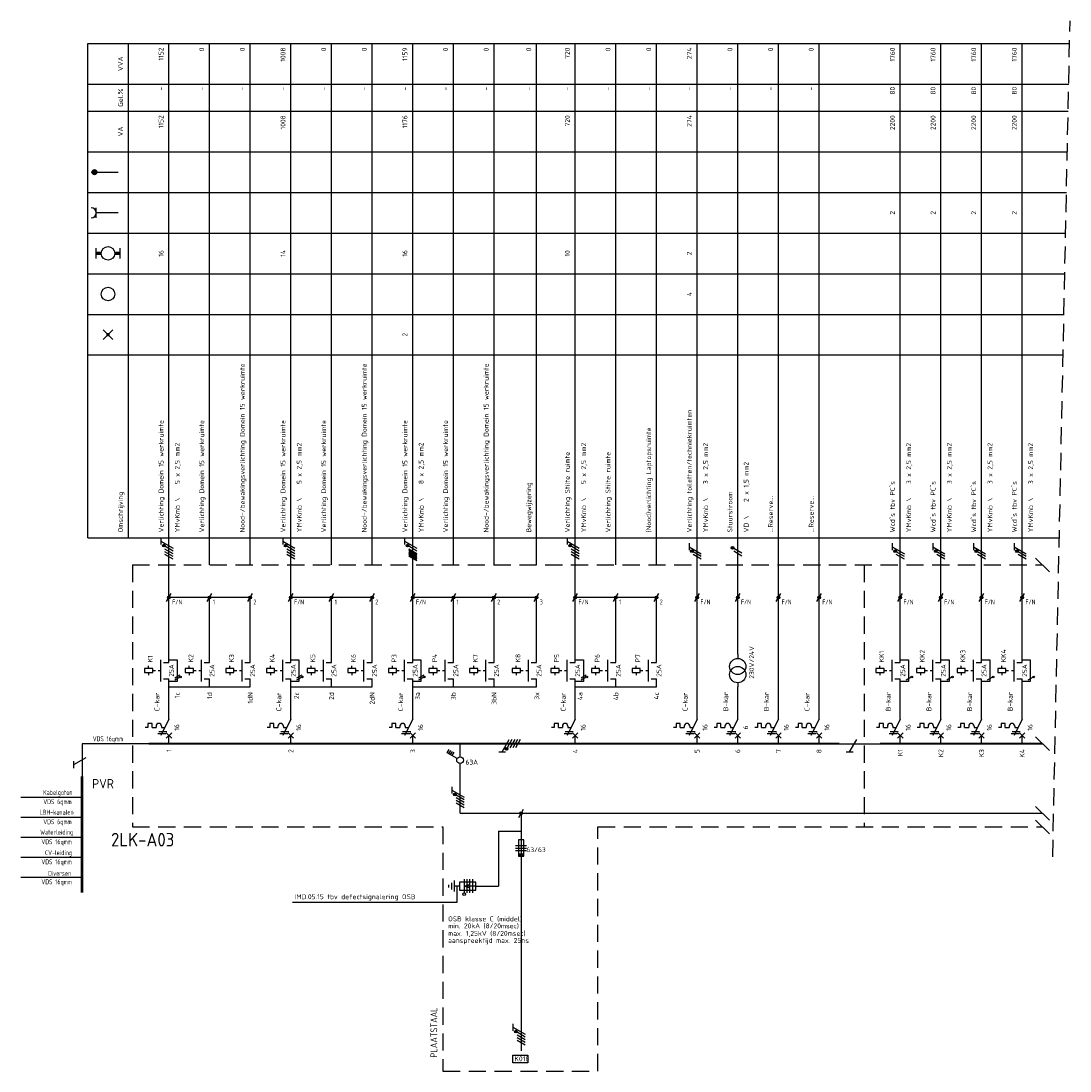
# Model space of a CAD drawing. Extents: x -1224 to 18134, y -20786 to 3554.
# Tile 65 of 88: x 9332 to 9719, y -36 to 352. Entities that reach past the tile are written whole.
import ezdxf
from ezdxf.enums import TextEntityAlignment as Align

# ---------------------------------------------------------------- set-up
doc = ezdxf.new("R2010")
doc.units = 0
doc.linetypes.add('HIDDEN', pattern=[9.525, 6.35, -3.175])
doc.linetypes.add('STABI11', pattern=[2, 1, -1])
doc.layers.get('0').update_dxf_attribs({"linetype": 'CONTINUOUS'})
for name, color, linetype in [('E-principe', 3, 'CONTINUOUS'), ('E-tekst', 2, 'CONTINUOUS'), ('EL$1----', 3, 'CONTINUOUS'), ('EL$1----_1LK-A08', 3, 'CONTINUOUS'), ('EL$1----_2LK-A04', 3, 'CONTINUOUS'), ('kast', 1, 'CONTINUOUS')]:
    doc.layers.add(name, color=color, linetype=linetype)
doc.styles.add('BURO-018', font='ISO.shx', dxfattribs={"height": 1.8})
doc.styles.add('BURO-035', font='ISO.shx', dxfattribs={"height": 3.5})
doc.styles.add('BURO-050', font='ISO.shx', dxfattribs={"height": 5})
doc.styles.get("Standard").update_dxf_attribs({"font": 'iso.shx'})

# ---------------------------------------------------------------- blocks, each defined once
blk = doc.blocks.new('RAIL3')
at = {"color": 0, "linetype": 'Continuous'}
for p, q in [((-6, 0), (6, 0)), ((1.73, 3), (-0.87, -1.5)), ((2.98, 3), (0.48, 3))]:
    blk.add_line(p, q, dxfattribs=at)
blk = doc.blocks.new('HL3')
at = {"color": 0, "linetype": 'Continuous'}
for p, q in [((-3, 6.98), (-3, 4.48)), ((-3, 5.73), (1.5, 3.13)), ((1.5, 2.13), (-1.5, 3.87)), ((1.5, 1.13), (-1.5, 2.87)), ((1.5, 0.13), (-1.5, 1.87)), ((1.5, -0.87), (-1.5, 0.87))]:
    blk.add_line(p, q, dxfattribs=at)
at = {"color": 0, "linetype": 'Continuous', "const_width": 0.5}
blk.add_lwpolyline([(-1.68, 4.12, 1), (-2.18, 4.12, 1)], format="xyb", close=True, dxfattribs=at)
at = {"color": 0, "linetype": 'Continuous'}
blk.add_circle((-1.93, 4.12), 0.5, dxfattribs=at)
blk = doc.blocks.new('0302A1_')
at = {"color": 0, "linetype": 'Continuous'}
blk.add_line((-0.87, -1.5), (0.87, 1.5), dxfattribs=at)
at = {"color": 0, "const_width": 0.5}
blk.add_lwpolyline([(-0.25, 0, 1), (0.25, 0, 1)], format="xyb", close=True, dxfattribs=at)
at = {"color": 0, "linetype": 'Continuous'}
blk.add_circle((0, 0), 0.5, dxfattribs=at)
blk = doc.blocks.new('E00515')
at = {"color": 0, "linetype": 'Continuous'}
for p, q in [((6, 1.5), (0, 1.5)), ((0, 1.5), (0, -1.5)), ((0, 0), (4, 0)), ((1.25, -2.5), (1.25, 2.5)), ((2.25, -2.5), (2.25, 2.5)), ((4, 0), (2.5, 0.5)), ((2.5, -0.5), (4, 0)), ((3.25, -2.5), (3.25, 2.5)), ((4.25, -2.5), (4.25, 2.5)), ((6, -1.5), (6, 1.5)), ((6, 0), (8, 0)), ((8, -2), (8, 2)), ((9, -1.25), (9, 1.25)), ((10, -0.5), (10, 0.5)), ((0, -1.5), (6, -1.5))]:
    blk.add_line(p, q, dxfattribs=at)
blk.add_circle((4.25, 3), 0.5, dxfattribs=at)
blk = doc.blocks.new('L1')
at = {"color": 0, "linetype": 'Continuous'}
for p, q in [((-3, 73.98), (-3, 71.48)), ((-3, 72.73), (1.5, 70.13)), ((1.5, 69.13), (-1.5, 70.87)), ((1.5, 68.13), (-1.5, 69.87))]:
    blk.add_line(p, q, dxfattribs=at)
at = {"color": 0, "linetype": 'Continuous', "const_width": 0.5}
blk.add_lwpolyline([(-1.68, 71.12, 1), (-2.18, 71.12, 1)], format="xyb", close=True, dxfattribs=at)
at = {"color": 0, "linetype": 'Continuous'}
blk.add_circle((-1.93, 71.12), 0.5, dxfattribs=at)
blk = doc.blocks.new('00P')
at = {"color": 0, "linetype": 'Continuous'}
for p, q in [((0, 31), (3, 31)), ((3, 31), (3, 23)), ((3, 23), (0, 23))]:
    blk.add_line(p, q, dxfattribs=at)
blk = doc.blocks.new('L3')
at = {"color": 0, "linetype": 'Continuous'}
for p, q in [((-3, 75.98), (-3, 73.48)), ((-3, 74.73), (1.5, 72.13)), ((1.5, 71.13), (-1.5, 72.87)), ((1.5, 70.13), (-1.5, 71.87)), ((1.5, 69.13), (-1.5, 70.87)), ((1.5, 68.13), (-1.5, 69.87))]:
    blk.add_line(p, q, dxfattribs=at)
at = {"color": 0, "linetype": 'Continuous', "const_width": 0.5}
blk.add_lwpolyline([(-1.68, 73.12, 1), (-2.18, 73.12, 1)], format="xyb", close=True, dxfattribs=at)
at = {"color": 0, "linetype": 'Continuous'}
blk.add_circle((-1.93, 73.12), 0.5, dxfattribs=at)
blk = doc.blocks.new('B26')
at = {"color": 0, "linetype": 'Continuous'}
for p, q in [((0, 9), (0, 21)), ((0, 9), (-3, 3)), ((-7.75, 6), (-8.75, 6)), ((-7.75, 7.5), (-7.75, 6)), ((-6.25, 7.5), (-7.75, 7.5)), ((-6.25, 6), (-6.25, 7.5)), ((-6.25, 6), (-4.75, 6)), ((-4.75, 6.5), (-4.75, 6)), ((-3.75, 4.5), (-0.75, 4.5)), ((-2.75, 6.5), (-2.75, 6)), ((-2.75, 6), (-1.5, 6)), ((-1, 4), (1, 2)), ((-1, 2), (1, 4)), ((-4.125, 3.75), (-1.125, 3.75)), ((0, 0), (0, 3))]:
    blk.add_line(p, q, dxfattribs=at)
blk.add_arc((-3.75, 6.5), 1, 0, 180, dxfattribs=at)
at = {"color": 1, "style": 'BURO-018'}
blk.add_attdef('E_VRIJ1', (-3.548, 12), '', height=1.8, rotation=90, dxfattribs=at)
at = {"color": 1, "linetype": 'Continuous', "style": 'BURO-018'}
blk.add_attdef('E_IIA', text='', height=1.8, rotation=90, dxfattribs=at).set_placement((2, 6), align=Align.TOP_CENTER)
blk = doc.blocks.new('M2')
at = {"color": 0, "linetype": 'Continuous'}
for p, q in [((0, 30), (0, 33)), ((-6, 27.75), (-9, 27.75)), ((-9, 27.75), (-9, 26.25)), ((-7.5, 27.75), (-7.5, 28.75)), ((-6, 26.25), (-6, 27.75)), ((-6, 27.25), (-6, 27.25)), ((-3, 23), (-3, 31)), ((-2, 30), (0, 30)), ((-9, 26.25), (-6, 26.25)), ((-7.5, 26.25), (-7.5, 25.25)), ((-2, 24), (0, 24)), ((0, 21), (0, 24))]:
    blk.add_line(p, q, dxfattribs=at)
at = {"color": 0, "linetype": 'STABI11'}
blk.add_line((-6, 27), (-3, 27), dxfattribs=at)
at = {"color": 1, "linetype": 'Continuous', "style": 'BURO-018'}
blk.add_attdef('E_VRIJ1', (-6, 30), '', height=1.8, rotation=90, dxfattribs=at)
blk.add_attdef('E_IMS', text='', height=1.8, rotation=90, dxfattribs=at).set_placement((0, 27), align=Align.TOP_CENTER)
blk = doc.blocks.new('b1s')
at = {"color": 0, "linetype": 'Continuous'}
blk.add_line((0, 33), (0, 54), dxfattribs=at)
blk = doc.blocks.new('m1s')
at = {"color": 0, "linetype": 'Continuous'}
blk.add_line((0, 54), (0, 66), dxfattribs=at)
blk = doc.blocks.new('m1')
at = {"color": 0, "linetype": 'Continuous'}
blk.add_line((0, 21), (0, 33), dxfattribs=at)
blk = doc.blocks.new('M13')
at = {"color": 0, "linetype": 'Continuous'}
for p, q in [((0, 33), (0, 31.5)), ((0, 22.5), (0, 21))]:
    blk.add_line(p, q, dxfattribs=at)
for centre in [(0, 28.5), (0, 25.5)]:
    blk.add_circle(centre, 3, dxfattribs=at)
at = {"color": 1, "linetype": 'Continuous', "style": 'BURO-018'}
blk.add_attdef('E_VRIJ1', (6, 24), '', height=1.8, rotation=90, dxfattribs=at)
blk = doc.blocks.new('KOLNR1')
at = {"color": 0, "linetype": 'Continuous'}
for p, q in [((1.41, -1.41), (-1.41, 1.41)), ((-1.41, -1.41), (1.41, 1.41))]:
    blk.add_line(p, q, dxfattribs=at)
at = {"color": 0, "linetype": 'Continuous', "const_width": 0.5}
blk.add_lwpolyline([(-0.25, 0, 1), (0.25, 0, 1)], format="xyb", close=True, dxfattribs=at)
blk = doc.blocks.new('KOLNR3')
at = {"color": 0, "linetype": 'Continuous'}
blk.add_circle((0, 0), 2, dxfattribs=at)
blk = doc.blocks.new('KOLNR5')
at = {"color": 0, "linetype": 'Continuous'}
for p, q in [((-3.5, -1.5), (-3.5, 1.5)), ((3.5, 1.5), (3.5, -1.5))]:
    blk.add_line(p, q, dxfattribs=at)
at = {"color": 0, "linetype": 'Continuous', "const_width": 1}
for points in [[(-2, 0), (-3.5, 0)], [(2, 0), (3.5, 0)]]:
    blk.add_lwpolyline(points, dxfattribs=at)
at = {"color": 0, "linetype": 'Continuous'}
blk.add_circle((0, 0), 2, dxfattribs=at)
blk = doc.blocks.new('KOLNR6')
at = {"color": 0, "linetype": 'Continuous'}
for p, q in [((-3.5, -1.5), (-3.5, 1.5)), ((3, 0), (-3.5, 0))]:
    blk.add_line(p, q, dxfattribs=at)
blk.add_arc((-5, 0), 1.5, 270, 90, dxfattribs=at)
blk = doc.blocks.new('KOLNR8')
at = {"color": 0, "linetype": 'Continuous'}
blk.add_line((-4, 0), (3, 0), dxfattribs=at)
at = {"color": 0, "linetype": 'Continuous', "const_width": 0.75}
blk.add_lwpolyline([(-4, -0.375, 1), (-4, 0.375, 1)], format="xyb", close=True, dxfattribs=at)
at = {"color": 0, "linetype": 'Continuous'}
blk.add_circle((-4, 0), 0.75, dxfattribs=at)
blk = doc.blocks.new('1P')
at = {"color": 0, "linetype": 'Continuous'}
blk.add_line((1.5, 0.87), (-1.5, -0.87), dxfattribs=at)

msp = doc.modelspace()

# ---------------------------------------------------------------- linework, layer by layer
at = {"layer": 'E-principe', "color": 3}
msp.add_line((9379.12, 84.8), (9354.55, 84.8), dxfattribs=at)
at = {"layer": 'E-principe'}
for p, q in [((9354.55, 64.96), (9331.99, 64.96)), ((9354.55, 57.57), (9331.99, 57.57)), ((9354.55, 50.17), (9331.99, 50.17)), ((9354.55, 42.78), (9331.99, 42.78)), ((9354.55, 35.38), (9331.99, 35.38))]:
    msp.add_line(p, q, dxfattribs=at)
at = {"layer": 'E-principe', "const_width": 1}
msp.add_lwpolyline([(9354.55, 72.8), (9354.55, 29.81)], dxfattribs=at)
at = {"layer": 'EL$1----', "linetype": 'HIDDEN'}
msp.add_line((9712.89, 42.99), (9719.27, 351.6), dxfattribs=at)
at = {"layer": 'EL$1----'}
for p, q in [((9475.12, 156.67), (9478.12, 154.93)), ((9475.12, 156.2), (9478.12, 154.47)), ((9475.12, 155.67), (9478.12, 153.93)), ((9475.12, 155.2), (9478.12, 153.47)), ((9475.12, 154.67), (9478.12, 152.93)), ((9475.12, 154.2), (9478.12, 152.47)), ((9711.65, 148.27), (9706.58, 153.33)), ((9401.62, 138.8), (9386.62, 138.8)), ((9416.62, 138.8), (9401.62, 138.8)), ((9446.62, 138.8), (9431.62, 138.8)), ((9461.62, 138.8), (9446.62, 138.8)), ((9491.62, 138.8), (9476.62, 138.8)), ((9506.62, 138.8), (9491.62, 138.8)), ((9521.62, 138.8), (9506.62, 138.8)), ((9566.62, 138.8), (9536.62, 138.8)), ((9711.65, 82.27), (9706.58, 87.33)), ((9494.11, 59.11), (9709.12, 59.11)), ((9516.61, 59.11), (9516.61, -28.62)), ((9711.65, 56.58), (9706.58, 61.64)), ((9711.65, 51.53), (9706.58, 56.6)), ((9508.34, 52.54), (9508.34, 32.24)), ((9508.34, 52.54), (9516.61, 52.54)), ((9492.87, 32.24), (9492.87, 26.23)), ((9499.87, 32.24), (9508.34, 32.24)), ((9492.87, 26.23), (9432.22, 26.23))]:
    msp.add_line(p, q, dxfattribs=at)
at = {"layer": 'EL$1----', "linetype": 'Continuous'}
for p, q in [((9598.12, 155.09), (9595.12, 156.82)), ((9598.12, 154.09), (9595.12, 155.82)), ((9489.36, 81.46), (9490.06, 82.67)), ((9493.03, 79.34), (9489.36, 81.46)), ((9489.97, 81.11), (9490.67, 82.32)), ((9490.57, 80.76), (9491.27, 81.97)), ((9491.18, 80.41), (9491.88, 81.62)), ((9494.11, 80.05), (9494.11, 84.8)), ((9494.11, 59.11), (9494.11, 77.38)), ((9514.61, 47.27), (9518.61, 47.27)), ((9517.61, 49.27), (9515.61, 49.27)), ((9515.61, 49.27), (9515.61, 43.27)), ((9517.61, 43.27), (9517.61, 49.27)), ((9514.61, 46.27), (9518.61, 46.27)), ((9518.61, 45.27), (9514.61, 45.27)), ((9515.61, 43.27), (9517.61, 43.27)), ((9513.61, -18.64), (9513.61, -21.14)), ((9513.61, -19.89), (9518.11, -22.48)), ((9518.11, -23.48), (9515.11, -21.75)), ((9518.11, -24.48), (9515.11, -22.75)), ((9518.11, -25.48), (9515.11, -23.75)), ((9518.11, -26.48), (9515.11, -24.75))]:
    msp.add_line(p, q, dxfattribs=at)
at = {"layer": 'EL$1----', "color": 1, "linetype": 'Continuous'}
for p, q in [((9637.92, 81.8), (9640.51, 86.3)), ((9636.67, 81.8), (9639.17, 81.8))]:
    msp.add_line(p, q, dxfattribs=at)
at = {"layer": 'EL$1----', "color": 1}
msp.add_line((9634.12, 84.8), (9649.12, 84.8), dxfattribs=at)
at = {"layer": 'EL$1----', "linetype": 'Continuous', "const_width": 0.5}
for points in [[(9594.93, 157.07, 1), (9594.43, 157.07, 1)], [(9514.93, -21.5, 1), (9514.43, -21.5, 1)]]:
    msp.add_lwpolyline(points, format="xyb", close=True, dxfattribs=at)
at = {"layer": 'EL$1----', "linetype": 'Continuous'}
for centre, radius in [((9594.68, 157.07), 0.5), ((9494.11, 78.72), 1.25), ((9514.68, -21.5), 0.5)]:
    msp.add_circle(centre, radius, dxfattribs=at)
at = {"layer": 'EL$1----'}
for centre in [(9390.89, 109.46), (9435.89, 109.46), (9480.89, 109.46), (9540.89, 109.46), (9660.89, 109.46), (9675.89, 109.46), (9690.89, 109.46), (9705.89, 109.46)]:
    msp.add_circle(centre, 0.283, dxfattribs=at)
at = {"layer": 'EL$1----', "linetype": 'Continuous'}
msp.add_solid([(9515.61, 43.27), (9515.61, 44.27), (9517.61, 43.27), (9517.61, 44.27)], dxfattribs=at)
at = {"layer": 'EL$1----_1LK-A08', "color": 2}
for p, q in [((9513.63, -30.14), (9519.16, -30.14)), ((9513.63, -32.98), (9513.63, -30.14)), ((9519.16, -30.14), (9519.16, -32.98)), ((9519.16, -32.98), (9513.63, -32.98))]:
    msp.add_line(p, q, dxfattribs=at)
at = {"layer": 'EL$1----_2LK-A04', "color": 1}
for p, q in [((9356.62, 343.3), (9719.1, 343.3)), ((9356.62, 160.8), (9356.62, 343.3)), ((9371.62, 160.8), (9371.62, 343.3)), ((9356.62, 328.3), (9718.79, 328.3)), ((9356.62, 318.3), (9718.58, 318.3)), ((9356.62, 303.3), (9718.27, 303.3)), ((9356.62, 288.3), (9717.96, 288.3)), ((9356.62, 273.3), (9717.65, 273.3)), ((9356.62, 258.3), (9717.34, 258.3)), ((9356.62, 243.3), (9717.03, 243.3)), ((9356.62, 228.3), (9716.72, 228.3)), ((9356.62, 160.8), (9715.33, 160.8))]:
    msp.add_line(p, q, dxfattribs=at)
at = {"layer": 'EL$1----_2LK-A04'}
for p, q in [((9386.62, 150.8), (9386.62, 343.3)), ((9401.62, 150.8), (9401.62, 343.3)), ((9416.62, 150.8), (9416.62, 343.3)), ((9431.62, 150.8), (9431.62, 343.3)), ((9446.62, 150.8), (9446.62, 343.3)), ((9461.62, 150.8), (9461.62, 343.3)), ((9476.62, 150.8), (9476.62, 343.3)), ((9491.62, 150.8), (9491.62, 343.3)), ((9506.62, 150.8), (9506.62, 343.3)), ((9522.35, 150.8), (9522.35, 343.3)), ((9536.62, 150.8), (9536.62, 343.3)), ((9551.62, 150.8), (9551.62, 343.3)), ((9566.62, 150.8), (9566.62, 343.3)), ((9581.62, 150.8), (9581.62, 343.3)), ((9596.62, 150.8), (9596.62, 343.3)), ((9611.62, 150.8), (9611.62, 343.3)), ((9626.62, 150.8), (9626.62, 343.3)), ((9656.62, 150.8), (9656.62, 343.3)), ((9671.62, 150.8), (9671.62, 343.3)), ((9686.62, 150.8), (9686.62, 343.3)), ((9701.62, 150.8), (9701.62, 343.3)), ((9386.62, 105.8), (9401.62, 105.8)), ((9401.62, 105.8), (9416.62, 105.8)), ((9431.62, 105.8), (9446.62, 105.8)), ((9446.62, 105.8), (9461.62, 105.8)), ((9476.62, 105.8), (9522.35, 105.8)), ((9536.62, 105.8), (9566.62, 105.8))]:
    msp.add_line(p, q, dxfattribs=at)
at = {"layer": 'EL$1----_2LK-A04', "color": 1, "linetype": 'HIDDEN'}
for p, q in [((9373.12, 150.8), (9709.12, 150.8)), ((9373.12, 150.8), (9373.12, 54.07)), ((9643.23, 150.8), (9643.23, 54.07))]:
    msp.add_line(p, q, dxfattribs=at)
at = {"layer": 'EL$1----_2LK-A04'}
for points in [[(9394.12, 84.8, 0.7, 0.7, 0), (9379.12, 84.8, 0.7, 0.7, 0)], [(9409.12, 84.8, 0.7, 0.7, 0), (9394.12, 84.8, 0.7, 0.7, 0)], [(9424.12, 84.8, 0.7, 0.7, 0), (9409.12, 84.8, 0.7, 0.7, 0)], [(9439.12, 84.8, 0.7, 0.7, 0), (9424.12, 84.8, 0.7, 0.7, 0)], [(9454.12, 84.8, 0.7, 0.7, 0), (9439.12, 84.8, 0.7, 0.7, 0)], [(9469.12, 84.8, 0.7, 0.7, 0), (9454.12, 84.8, 0.7, 0.7, 0)], [(9484.12, 84.8, 0.7, 0.7, 0), (9469.12, 84.8, 0.7, 0.7, 0)], [(9499.12, 84.8, 0.7, 0.7, 0), (9484.12, 84.8, 0.7, 0.7, 0)], [(9514.12, 84.8, 0.7, 0.7, 0), (9499.12, 84.8, 0.7, 0.7, 0)], [(9529.12, 84.8, 0.7, 0.7, 0), (9514.12, 84.8, 0.7, 0.7, 0)], [(9544.12, 84.8, 0.7, 0.7, 0), (9529.12, 84.8, 0.7, 0.7, 0)], [(9559.12, 84.8, 0.7, 0.7, 0), (9544.12, 84.8, 0.7, 0.7, 0)], [(9574.12, 84.8, 0.7, 0.7, 0), (9559.12, 84.8, 0.7, 0.7, 0)], [(9589.12, 84.8, 0.7, 0.7, 0), (9574.12, 84.8, 0.7, 0.7, 0)], [(9604.12, 84.8, 0.7, 0.7, 0), (9589.12, 84.8, 0.7, 0.7, 0)], [(9619.12, 84.8, 0.7, 0.7, 0), (9604.12, 84.8, 0.7, 0.7, 0)], [(9634.12, 84.8, 0.7, 0.7, 0), (9619.12, 84.8, 0.7, 0.7, 0)], [(9664.12, 84.8, 0.7, 0.7, 0), (9649.12, 84.8, 0.7, 0.7, 0)], [(9679.12, 84.8, 0.7, 0.7, 0), (9664.12, 84.8, 0.7, 0.7, 0)], [(9694.12, 84.8, 0.7, 0.7, 0), (9679.12, 84.8, 0.7, 0.7, 0)], [(9709.12, 84.8, 0.7, 0.7, 0), (9694.12, 84.8, 0.7, 0.7, 0)]]:
    msp.add_lwpolyline(points, format="xyseb", dxfattribs=at)
at = {"layer": 'kast', "color": 1, "linetype": 'HIDDEN'}
for p, q in [((9373.12, 54.07), (9487.77, 54.07)), ((9545.01, 54.07), (9709.12, 54.07))]:
    msp.add_line(p, q, dxfattribs=at)
at = {"layer": 'kast', "linetype": 'HIDDEN'}
for p, q in [((9487.77, 54.07), (9487.77, -36.03)), ((9545.01, -36.03), (9545.01, 54.07)), ((9487.77, -36.03), (9545.01, -36.03))]:
    msp.add_line(p, q, dxfattribs=at)

# ---------------------------------------------------------------- block references
at = {"layer": 'E-principe', "color": 3, "xscale": -1, "rotation": 90}
msp.add_blockref('RAIL3', (9354.55, 78.8), dxfattribs=at)
at = {"layer": 'EL$1----'}
for name, p in [('L3', (9386.62, 84.8)), ('L3', (9431.62, 84.8)), ('L3', (9476.62, 84.8)), ('L3', (9536.62, 84.8)), ('L1', (9581.62, 84.8)), ('L1', (9656.62, 84.8)), ('L1', (9671.62, 84.8)), ('L1', (9686.62, 84.8)), ('L1', (9701.62, 84.8)), ('0302A1_', (9386.62, 138.8)), ('0302A1_', (9401.62, 138.8)), ('0302A1_', (9416.62, 138.8)), ('0302A1_', (9431.62, 138.8)), ('0302A1_', (9446.62, 138.8)), ('0302A1_', (9461.62, 138.8)), ('0302A1_', (9476.62, 138.8)), ('0302A1_', (9491.62, 138.8)), ('0302A1_', (9506.62, 138.8)), ('0302A1_', (9522.35, 138.8)), ('0302A1_', (9536.62, 138.8)), ('0302A1_', (9551.62, 138.8)), ('0302A1_', (9566.62, 138.8)), ('0302A1_', (9581.62, 138.8)), ('0302A1_', (9596.62, 138.8)), ('0302A1_', (9611.62, 138.8)), ('0302A1_', (9626.62, 138.8)), ('0302A1_', (9656.62, 138.8)), ('0302A1_', (9671.62, 138.8)), ('0302A1_', (9686.62, 138.8)), ('0302A1_', (9701.62, 138.8)), ('00P', (9386.62, 84.8)), ('00P', (9431.62, 84.8)), ('00P', (9476.62, 84.8)), ('00P', (9536.62, 84.8)), ('00P', (9656.62, 84.8)), ('00P', (9671.62, 84.8)), ('00P', (9686.62, 84.8)), ('00P', (9701.62, 84.8)), ('HL3', (9494.11, 61.95)), ('0302A1_', (9516.61, 59.11))]:
    msp.add_blockref(name, p, dxfattribs=at)
at = {"layer": 'EL$1----', "xscale": 0.6399999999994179, "yscale": 0.6399999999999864, "zscale": 0.6400000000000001}
for p in [(9389.7, 109.55), (9389.7, 108.77), (9434.7, 109.55), (9434.7, 108.77), (9479.7, 109.55), (9479.7, 108.77), (9539.7, 109.55), (9539.7, 108.77), (9659.7, 108.77), (9674.7, 108.77), (9689.7, 108.77), (9704.7, 108.77)]:
    msp.add_blockref('1P', p, dxfattribs=at)
at = {"layer": 'EL$1----', "color": 1, "rotation": 90}
msp.add_blockref('HL3', (9515.38, 84.8), dxfattribs=at)
at = {"layer": 'EL$1----', "rotation": 180}
msp.add_blockref('E00515', (9499.87, 32.24), dxfattribs=at)
at = {"layer": 'EL$1----_2LK-A04', "xscale": 1.25, "yscale": 1.25, "zscale": 1.25}
for name, p in [('KOLNR8', (9364.12, 295.8)), ('KOLNR6', (9364.12, 280.8)), ('KOLNR5', (9364.12, 265.8)), ('KOLNR3', (9364.12, 250.8)), ('KOLNR1', (9364.12, 235.8))]:
    msp.add_blockref(name, p, dxfattribs=at)
at = {"layer": 'EL$1----_2LK-A04'}
for name, p in [('m1s', (9386.62, 84.8)), ('m1s', (9431.62, 84.8)), ('m1s', (9476.62, 84.8)), ('m1s', (9536.62, 84.8)), ('m1s', (9581.62, 84.8)), ('m1s', (9596.62, 84.8)), ('m1s', (9611.62, 84.8)), ('m1s', (9626.62, 84.8)), ('m1s', (9656.62, 84.8)), ('m1s', (9671.62, 84.8)), ('m1s', (9686.62, 84.8)), ('m1s', (9701.62, 84.8)), ('b1s', (9386.62, 84.8)), ('b1s', (9401.62, 84.8)), ('b1s', (9416.62, 84.8)), ('b1s', (9431.62, 84.8)), ('b1s', (9446.62, 84.8)), ('b1s', (9461.62, 84.8)), ('b1s', (9476.62, 84.8)), ('b1s', (9491.62, 84.8)), ('b1s', (9506.62, 84.8)), ('b1s', (9522.35, 84.8)), ('b1s', (9536.62, 84.8)), ('b1s', (9551.62, 84.8)), ('b1s', (9566.62, 84.8)), ('b1s', (9581.62, 84.8)), ('b1s', (9596.62, 84.8)), ('b1s', (9611.62, 84.8)), ('b1s', (9626.62, 84.8)), ('b1s', (9656.62, 84.8)), ('b1s', (9671.62, 84.8)), ('b1s', (9686.62, 84.8)), ('b1s', (9701.62, 84.8)), ('m1', (9581.62, 84.8)), ('m1', (9611.62, 84.8)), ('m1', (9626.62, 84.8))]:
    msp.add_blockref(name, p, dxfattribs=at)
for name, p, values in [('M2', (9386.62, 84.8), {'E_IMS': '25A', 'E_VRIJ1': 'K1'}), ('M2', (9401.62, 84.8), {'E_IMS': '25A', 'E_VRIJ1': 'K2'}), ('M2', (9416.62, 84.8), {'E_IMS': '25A', 'E_VRIJ1': 'K3'}), ('M2', (9431.62, 84.8), {'E_IMS': '25A', 'E_VRIJ1': 'K4'}), ('M2', (9446.62, 84.8), {'E_IMS': '25A', 'E_VRIJ1': 'K5'}), ('M2', (9461.62, 84.8), {'E_IMS': '25A', 'E_VRIJ1': 'K6'}), ('M2', (9476.62, 84.8), {'E_IMS': '25A', 'E_VRIJ1': 'P3'}), ('M2', (9491.62, 84.8), {'E_IMS': '25A', 'E_VRIJ1': 'P4'}), ('M2', (9506.62, 84.8), {'E_IMS': '25A', 'E_VRIJ1': 'K7'}), ('M2', (9522.35, 84.8), {'E_IMS': '25A', 'E_VRIJ1': 'K8'}), ('M2', (9536.62, 84.8), {'E_IMS': '25A', 'E_VRIJ1': 'P5'}), ('M2', (9551.62, 84.8), {'E_IMS': '25A', 'E_VRIJ1': 'P6'}), ('M2', (9566.62, 84.8), {'E_IMS': '25A', 'E_VRIJ1': 'P7'}), ('M13', (9596.62, 84.8), {'E_VRIJ1': '230V/24V'}), ('M2', (9656.62, 84.8), {'E_IMS': '25A', 'E_VRIJ1': 'KK1'}), ('M2', (9671.62, 84.8), {'E_IMS': '25A', 'E_VRIJ1': 'KK2'}), ('M2', (9686.62, 84.8), {'E_IMS': '25A', 'E_VRIJ1': 'KK3'}), ('M2', (9701.62, 84.8), {'E_IMS': '25A', 'E_VRIJ1': 'KK4'}), ('B26', (9386.62, 84.8), {'E_IIA': '16', 'E_VRIJ1': 'C-kar'}), ('B26', (9431.62, 84.8), {'E_IIA': '16', 'E_VRIJ1': 'C-kar'}), ('B26', (9476.62, 84.8), {'E_IIA': '16', 'E_VRIJ1': 'C-kar'}), ('B26', (9536.62, 84.8), {'E_IIA': '16', 'E_VRIJ1': 'C-kar'}), ('B26', (9581.62, 84.8), {'E_IIA': '16', 'E_VRIJ1': 'C-kar'}), ('B26', (9596.62, 84.8), {'E_IIA': '6', 'E_VRIJ1': 'B-kar'}), ('B26', (9611.62, 84.8), {'E_IIA': '16', 'E_VRIJ1': 'B-kar'}), ('B26', (9626.62, 84.8), {'E_IIA': '16', 'E_VRIJ1': 'C-kar'}), ('B26', (9656.62, 84.8), {'E_IIA': '16', 'E_VRIJ1': 'B-kar'}), ('B26', (9671.62, 84.8), {'E_IIA': '16', 'E_VRIJ1': 'B-kar'}), ('B26', (9686.62, 84.8), {'E_IIA': '16', 'E_VRIJ1': 'B-kar'}), ('B26', (9701.62, 84.8), {'E_IIA': '16', 'E_VRIJ1': 'B-kar'})]:
    msp.add_blockref(name, p, dxfattribs=at).add_auto_attribs(values)

# ---------------------------------------------------------------- texts
at = {"layer": 'E-principe', "color": 2, "style": 'BURO-035'}
msp.add_text('PVR', height=3.5, dxfattribs=at).set_placement((9358.26, 68.28))
at = {"layer": 'E-tekst', "color": 1, "width": 0.8}
for s, p in [('F/N', (9387.81, 136.23)), ('1', (9402.81, 136.23)), ('2', (9417.81, 136.23)), ('F/N', (9432.81, 136.23)), ('1', (9447.81, 136.23)), ('2', (9462.81, 136.23)), ('F/N', (9477.81, 136.23)), ('1', (9492.81, 136.23)), ('2', (9507.81, 136.23)), ('3', (9523.54, 136.23)), ('F/N', (9537.81, 136.23)), ('1', (9552.81, 136.23)), ('2', (9567.81, 136.23)), ('F/N', (9582.81, 136.23)), ('F/N', (9597.81, 136.23)), ('F/N', (9612.81, 136.23)), ('F/N', (9627.81, 136.23)), ('F/N', (9657.81, 136.23)), ('F/N', (9672.81, 136.23)), ('F/N', (9687.81, 136.23)), ('F/N', (9702.81, 136.23)), ('VDS 16qmm', (9358.48, 85.71)), ('Kabelgoten', (9340.14, 65.9)), ('VDS 6qmm', (9340.24, 62.48)), ('LBH-kanalen', (9338.91, 58.61)), ('VDS 6qmm', (9340.24, 55.08)), ('Waterleiding', (9339.11, 51.22)), ('VDS 16qmm', (9339.52, 47.69)), ('CV-leiding', (9340.86, 43.67)), ('VDS 16qmm', (9339.52, 40.29)), ('Diversen', (9341.99, 36.04)), ('VDS 16qmm', (9339.52, 32.9))]:
    msp.add_text(s, height=1.8, dxfattribs=at).set_placement(p)
at = {"layer": 'EL$1----', "color": 1, "style": 'BURO-018'}
msp.add_text('63A', height=1.8, dxfattribs=at).set_placement((9498.41, 78.88), align=Align.TOP_CENTER)
msp.add_text('63/63', height=1.8, dxfattribs=at).set_placement((9525.71, 46.58), align=Align.TOP_RIGHT)
for s, p in [('IMD.05.15 tbv defectsignalering OSB', (9433, 27.4)), ('OSB klasse C (middel)', (9489.68, 19.23)), ('min. 20kA (8/20msec)', (9489.68, 16.65)), ('max. 1,25kV (8/20msec)', (9489.68, 13.86)), ('aanspreektijd max. 25ns', (9489.68, 11.26))]:
    msp.add_text(s, height=1.8, dxfattribs=at).set_placement(p)
msp.add_text('K018', height=1.8, dxfattribs=at).set_placement((9514.16, -30.63), align=Align.TOP_LEFT)
at = {"layer": 'EL$1----_2LK-A04', "color": 1, "style": 'BURO-018'}
for s, p in [('1152', (9384.62, 341.8)), ('0', (9399.62, 341.8)), ('0', (9414.62, 341.8)), ('1008', (9429.62, 341.8)), ('0', (9444.62, 341.8)), ('0', (9459.62, 341.8)), ('1159', (9474.62, 341.8)), ('0', (9489.62, 341.8)), ('0', (9504.62, 341.8)), ('0', (9520.35, 341.8)), ('720', (9534.62, 341.8)), ('0', (9549.62, 341.8)), ('0', (9564.62, 341.8)), ('274', (9579.62, 341.8)), ('0', (9594.62, 341.8)), ('0', (9609.62, 341.8)), ('0', (9624.62, 341.8)), ('1760', (9654.62, 341.8)), ('1760', (9669.62, 341.8)), ('1760', (9684.62, 341.8)), ('1760', (9699.62, 341.8)), ('-', (9384.62, 327.3)), ('-', (9399.62, 327.3)), ('-', (9414.62, 327.3)), ('-', (9429.62, 327.3)), ('-', (9444.62, 327.3)), ('-', (9459.62, 327.3)), ('-', (9474.62, 327.3)), ('-', (9489.62, 327.3)), ('-', (9504.62, 327.3)), ('-', (9520.35, 327.3)), ('-', (9534.62, 327.3)), ('-', (9549.62, 327.3)), ('-', (9564.62, 327.3)), ('-', (9579.62, 327.3)), ('-', (9594.62, 327.3)), ('-', (9609.62, 327.3)), ('-', (9624.62, 327.3)), ('80', (9654.62, 327.3)), ('80', (9669.62, 327.3)), ('80', (9684.62, 327.3)), ('80', (9699.62, 327.3)), ('1152', (9384.62, 316.8)), ('1008', (9429.62, 316.8)), ('1176', (9474.62, 316.8)), ('720', (9534.62, 316.8)), ('274', (9579.62, 316.8)), ('2200', (9654.62, 316.8)), ('2200', (9669.62, 316.8)), ('2200', (9684.62, 316.8)), ('2200', (9699.62, 316.8))]:
    msp.add_text(s, height=1.8, rotation=90, dxfattribs=at).set_placement(p, align=Align.RIGHT)
for s, p in [('VVA', (9369.62, 335.8)), ('Gel.%', (9369.62, 323.3)), ('VA', (9369.62, 310.8)), ('2', (9654.62, 280.8)), ('2', (9669.62, 280.8)), ('2', (9684.62, 280.8)), ('2', (9699.62, 280.8)), ('16', (9384.62, 265.8)), ('14', (9429.62, 265.8)), ('16', (9474.62, 265.8)), ('10', (9534.62, 265.8)), ('2', (9579.62, 265.8)), ('4', (9579.62, 250.8)), ('2', (9474.62, 235.8))]:
    msp.add_text(s, height=1.8, rotation=90, dxfattribs=at).set_placement(p, align=Align.CENTER)
for s, p in [('Nood-/bewakingsverlichting Domein 15 werkruimte', (9414.62, 162.8)), ('Nood-/bewakingsverlichting Domein 15 werkruimte', (9459.62, 162.8)), ('Nood-/bewakingsverlichting Domein 15 werkruimte', (9504.62, 162.8)), ('Verlichting Domein 15 werkruimte', (9384.62, 162.8)), ('Verlichting Domein 15 werkruimte', (9399.62, 162.8)), ('Verlichting Domein 15 werkruimte', (9429.62, 162.8)), ('Verlichting Domein 15 werkruimte', (9444.62, 162.8)), ('Verlichting Domein 15 werkruimte', (9474.62, 162.8)), ('Verlichting Domein 15 werkruimte', (9489.62, 162.8)), ('Verlichting toiletten/techniekruimten', (9579.62, 162.8)), ('(Nood)verlichting Laptopsruimte', (9564.62, 162.8)), ('YMvKmb \\    5 x 2,5 mm2', (9390.62, 162.8)), ('YMvKmb \\    5 x 2,5 mm2', (9435.62, 162.8)), ('YMvKmb \\    8 x 2,5 mm2', (9480.62, 162.8)), ('Verlichting Stilte ruimte', (9534.62, 162.8)), ('YMvKmb \\    5 x 2,5 mm2', (9540.62, 162.8)), ('Verlichting Stilte ruimte', (9549.62, 162.8)), ('YMvKmb \\    3 x 2,5 mm2', (9585.62, 162.8)), ('YMvKmb \\    3 x 2,5 mm2', (9660.62, 162.8)), ('YMvKmb \\    3 x 2,5 mm2', (9675.62, 162.8)), ('YMvKmb \\    3 x 2,5 mm2', (9690.62, 162.8)), ('YMvKmb \\    3 x 2,5 mm2', (9705.62, 162.8)), ('VD \\    2 x 1,5 mm2', (9600.62, 162.8)), ('Bewegwijzering', (9520.35, 162.8)), ('Wcd`s tbv PC`s', (9654.62, 162.8)), ('Wcd`s tbv PC`s', (9669.62, 162.8)), ('Wcd`s tbv PC`s', (9684.62, 162.8)), ('Wcd`s tbv PC`s', (9699.62, 162.8)), ('Omschrijving', (9369.62, 162.8)), ('Stuurstroom', (9594.62, 162.8)), ('...Reserve...', (9609.62, 162.8)), ('...Reserve...', (9624.62, 162.8))]:
    msp.add_text(s, height=1.8, rotation=90, dxfattribs=at).set_placement(p)
for s, p in [('1c', (9389.67, 103.8)), ('1d', (9401.62, 103.8)), ('1dN', (9416.62, 103.8)), ('2c', (9433.78, 103.8)), ('2d', (9446.62, 103.8)), ('2dN', (9461.62, 103.8)), ('3a', (9478.34, 103.8)), ('3b', (9491.62, 103.8)), ('3bN', (9506.62, 103.8)), ('3x', (9522.4, 103.8)), ('4a', (9538.34, 103.8)), ('4b', (9551.62, 103.8)), ('4c', (9566.62, 103.8)), ('1', (9386.62, 82.8)), ('2', (9431.62, 82.8)), ('3', (9476.62, 82.8)), ('4', (9536.62, 82.8)), ('5', (9581.62, 82.8)), ('6', (9596.62, 82.8)), ('7', (9611.62, 82.8)), ('8', (9626.62, 82.8)), ('K1', (9656.62, 82.8)), ('K2', (9671.62, 82.8)), ('K3', (9686.62, 82.8)), ('K4', (9701.62, 82.8))]:
    msp.add_text(s, height=1.8, rotation=90, dxfattribs=at).set_placement(p, align=Align.MIDDLE_RIGHT)
at = {"layer": 'kast', "color": 2, "style": 'BURO-050'}
msp.add_text('2LK-A03', height=5, dxfattribs=at).set_placement((9388.59, 49.37), align=Align.MIDDLE_RIGHT)
at = {"layer": 'kast', "color": 2, "linetype": 'HIDDEN', "style": 'BURO-018'}
msp.add_text('PLAATSTAAL', height=2.5, rotation=90, dxfattribs=at).set_placement((9484.4, -12.58), align=Align.MIDDLE_RIGHT)

doc.saveas('drawing.dxf')
